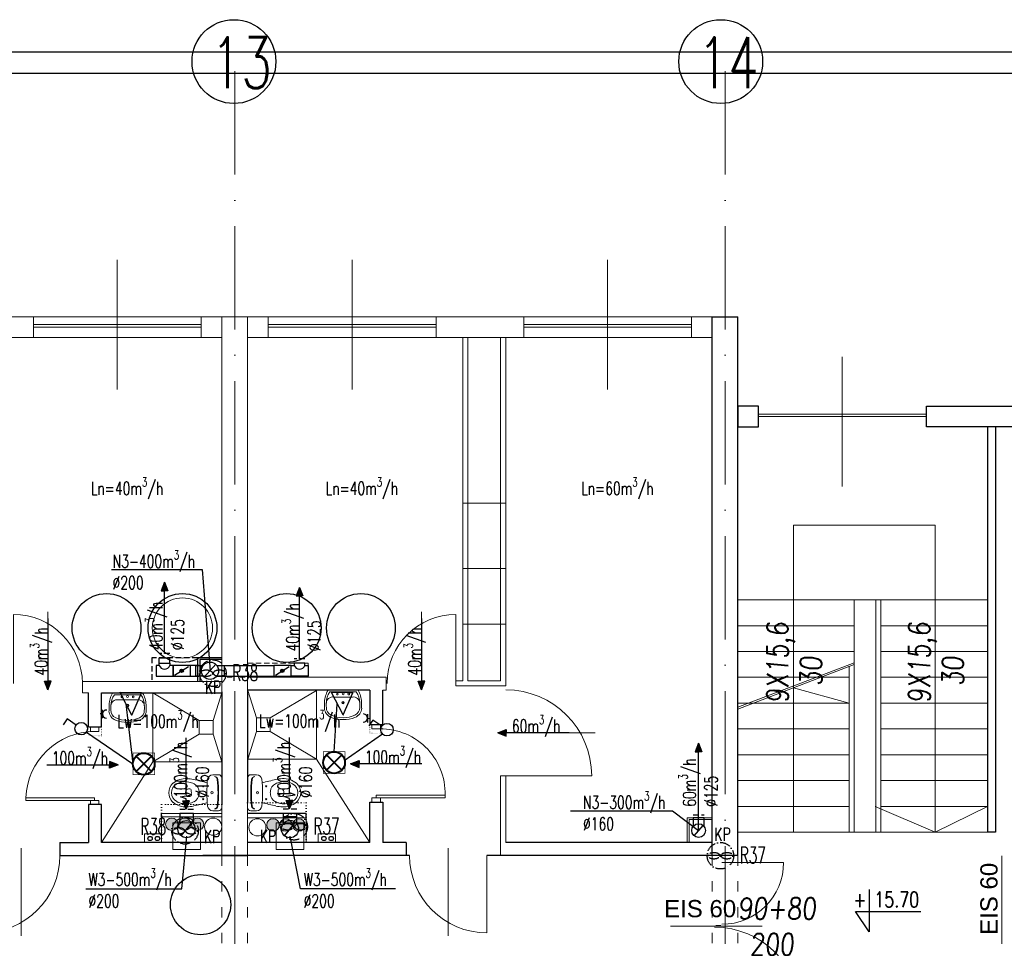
# Model space of a CAD drawing. Header units: millimetres. Extents: x -6513 to 30474, y -6915 to 65597.
# Tile 178 of 256: x 3843 to 4987, y 19778 to 20843. Entities that reach past the tile are written whole.
import ezdxf

# ---------------------------------------------------------------- set-up
doc = ezdxf.new("R2010")
doc.units = ezdxf.units.MM
for name, pattern in [('ACAD_ISO03W100', [30, 12, -18]), ('ACAD_ISO10W100', [18, 12, -3, 0, -3]), ('DASHED', [19.05, 12.7, -6.35]), ('DOT', [6.35, 0, -6.35])]:
    doc.linetypes.add(name, pattern=pattern)
doc.layers.get('0').update_dxf_attribs({"color": 8})
for name, color, linetype, lineweight in [('A-opis', 8, 'Continuous', 25), ('A_cienka', 8, 'Continuous', 5), ('A_linia przekroj', 8, 'Continuous', 25), ('A_opisy', 8, 'Continuous', 13), ('A_osie', 8, 'ACAD_ISO10W100', 5), ('A_przerywana', 8, 'ACAD_ISO03W100', 5), ('A_widok', 8, 'Continuous', 13), ('CH-KS-WEWN-ISTN-PION-NR', 8, 'Continuous', 20), ('CH-KS-WEWN-PION', 8, 'Continuous', 20), ('CH-KS-WEWN-PION-NR', 8, 'Continuous', 25), ('CH-W-WEWN-INOX-PION', 8, 'Continuous', 20), ('CH-W-WEWN-INOX-PION-NR', 8, 'Continuous', 25), ('CH-W-WEWN-PPOŻ-PION-NR', 8, 'Continuous', 25), ('cieńkie', 8, 'Continuous', 9), ('DB-WM-nawiew-opis', 8, 'Continuous', 25), ('DB-WM-nawiew-opis-odnośnik', 8, 'Continuous', 30), ('DB-WM-wywiew-opis', 8, 'Continuous', 25), ('DB-WM-wywiew-opis-odnośnik', 8, 'Continuous', 30), ('DB_WM_nawiew', 8, 'Continuous', 30), ('DB_WM_wywiew', 8, 'Continuous', 30), ('DB_WM_ścianka nowa', 8, 'Continuous', 25), ('E_gniazda wtykowe', 1, 'Continuous', 30), ('E_oświetlenie', 1, 'Continuous', 30), ('E_technologia', 1, 'ACAD_ISO10W100', 30), ('noew ściany archwig', 8, 'Continuous', 9), ('R-TABELKA', 8, 'Continuous', 25), ('snitarne archwig nowe', 8, 'Continuous', 9), ('Stolarka ARCHWIG', 8, 'Continuous', 5), ('widokowe ARCHWIG', 8, 'Continuous', 5), ('wyburzenia', 8, 'DOT', 20), ('Ściany ARCHWIG', 8, 'Continuous', 30)]:
    doc.layers.add(name, color=color, linetype=linetype, lineweight=lineweight)
for name, color, linetype in [('A_obudowy', 8, 'Continuous'), ('DB_WM_nawiew-opis', 8, 'Continuous'), ('Tekst', 8, 'Continuous')]:
    doc.layers.add(name, color=color, linetype=linetype)
doc.styles.add('ROMA', font='romans.shx', dxfattribs={"width": 0.75})
doc.styles.add('ROMANSS', font='romans.shx', dxfattribs={"width": 0.8, "oblique": 5})
doc.styles.add('SIMPLEXD', font='SIMPLEX.SHX', dxfattribs={"width": 0.6})
doc.styles.get("Standard").update_dxf_attribs({"font": 'txt.shx', "width": 0.9})
doc.styles.add('tabelka', font='ARIAL.TTF')

# ---------------------------------------------------------------- blocks, each defined once
blk = doc.blocks.new('drzwi schem')
at = {"color": 252, "ltscale": 10}
blk.add_line((0.5, -0.093), (0.5, 1.04), dxfattribs=at)
at = {"color": 252}
blk.add_line((0, 0), (0, 1), dxfattribs=at)
blk.add_arc((0, 0), 1, 0, 90, dxfattribs=at)
blk = doc.blocks.new('klop oli 2')
at = {"layer": 'snitarne archwig nowe', "color": 252}
for p, q in [((0, 17.2), (0, 0)), ((3.8, 20.9), (10.5, 20.9)), ((0, -17.2), (0, 0)), ((3.8, 0), (3.8, 1)), ((3.8, 0), (3.8, -1)), ((38.9, 4.5), (37, 4.5)), ((38.9, -4.5), (37, -4.5)), ((3.8, -20.9), (10.5, -20.9))]:
    blk.add_line(p, q, dxfattribs=at)
for centre, radius in [((11.5, 0), 1.27), ((11.5, 0), 1.27), ((21.6, 7.5), 0.706), ((21.6, -7.5), 0.706)]:
    blk.add_circle(centre, radius, dxfattribs=at)
for centre, radius, start, end in [((3.8, 17.2), 3.76, 90, 180), ((144.9, 0), 141.2, 173.7281, 180), ((144.9, 0), 140.5, 173.6694, 180), ((8.4, 15), 3.76, 90, 173.7281), ((9, 15.1), 3.76, 100.2428, 173.7859), ((10.5, 14.9), 6.02, 6.7931, 90), ((-114.7, 0), 132.1, 0, 6.7931), ((80, -215.2), 235.3, 101.5744, 105.544), ((43.1, -10.6), 23.5, 101.6195, 117.4027), ((44.8, -39.8), 56.5, 94.3794, 102.2907), ((42.4, -7.4), 20.3, 60.8839, 101.6195), ((41.4, -8), 24.5, 51.2869, 92.3028), ((144.9, 0), 141.2, 180, 186.2719), ((144.9, 0), 140.5, 180, 186.3306), ((-114.7, 0), 132.1, 353.2069, 0), ((43.3, 0), 16.9, 173.7581, 180), ((43.3, 0), 16.9, 180, 186.2419), ((37.3, 0.7), 10.9, 117.4027, 173.7581), ((63.6, 0), 28.2, 173.3508, 180), ((63.6, 0), 28.2, 180, 186.6492), ((37, 3.1), 1.41, 90, 173.3508), ((38.9, 1.7), 2.82, 36.8699, 90), ((36.6, 0), 5.65, 0, 36.8699), ((36.6, 0), 5.65, 323.1301, 0), ((46.6, 0), 11.8, 0, 60.8839), ((46.6, 0), 11.8, 299.1161, 0), ((46.6, 0), 15.1, 0, 47.5638), ((46.6, 0), 15.1, 312.4362, 0), ((37.3, -0.7), 10.9, 186.2419, 242.5973), ((43.1, 10.6), 23.5, 242.5973, 258.3805), ((37, -3.1), 1.41, 186.6492, 270), ((42.4, 7.4), 20.3, 258.3805, 299.1161), ((38.9, -1.7), 2.82, 270, 323.1301), ((41.4, 8), 24.5, 267.6972, 308.7131), ((3.8, -17.2), 3.76, 180, 270), ((8.4, -15), 3.76, 186.2719, 270), ((9, -15.1), 3.76, 186.2141, 259.7572), ((10.5, -14.9), 6.02, 270, 353.2069), ((80, 215.2), 235.3, 254.456, 258.4256), ((44.8, 39.8), 56.5, 257.7093, 265.6206)]:
    blk.add_arc(centre, radius, start, end, dxfattribs=at)
blk = doc.blocks.new('umywalka oli2')
at = {"layer": 'snitarne archwig nowe', "color": 252}
for p, q in [((0, 17.6), (0, 0)), ((2, 15.4), (2, 0)), ((20.9, 21.6), (13.7, 21.6)), ((0, 0), (0, -17.6)), ((2, 0), (2, -15.4)), ((7.9, 0), (7.9, 10.8)), ((7.9, -10.8), (7.9, 0)), ((13.7, -21.6), (20.9, -21.6))]:
    blk.add_line(p, q, dxfattribs=at)
for centre, radius in [((4.1, 0), 1.11), ((4.5, 6.6), 0.994), ((14.5, 0), 1.48), ((14.5, 0), 0.946), ((4.5, -6.6), 0.994)]:
    blk.add_circle(centre, radius, dxfattribs=at)
for centre, radius, start, end in [((15.6, -9.9), 31.5, 93.3155, 119.5931), ((14.2, -1.1), 20.5, 88.5847, 126.5008), ((15.3, 12), 7.48, 91.7023, 188.8292), ((17.3, -1.9), 21.5, 82.9063, 97.0937), ((20.4, 10.2), 9.2, 23.1986, 92.7468), ((20.2, 9.5), 12.2, 20.9395, 86.4287), ((-1.2, 0), 33.1, 360, 24.6987), ((-3.2, 0), 37.4, 360, 21.6896), ((-1.2, 0), 33.1, 335.3013, 0), ((-3.2, 0), 37.4, 338.3104, 0), ((15.3, -12), 7.48, 171.1708, 268.2977), ((15.6, 9.9), 31.5, 240.4069, 266.6845), ((14.2, 1.1), 20.5, 233.4992, 271.4153), ((17.3, 1.9), 21.5, 262.9063, 277.0937), ((20.4, -10.2), 9.2, 267.2532, 336.8014), ((20.2, -9.5), 12.2, 273.5713, 339.0605)]:
    blk.add_arc(centre, radius, start, end, dxfattribs=at)
blk = doc.blocks.new('A$C2355049C')
at = {"layer": 'DB-WM-nawiew-opis-odnośnik'}
h = blk.add_hatch(color=256, dxfattribs=at)
h.paths.add_polyline_path([(0, -9.8), (3.9, -9.8), (0, 0)])
h.paths.add_polyline_path([(0, 0), (-3.9, -9.8), (0, -9.8)])
at = {"layer": 'DB-WM-nawiew-opis-odnośnik', "flags": 128}
for points in [[(0, 0), (-3.9, -9.8), (0, -9.8)], [(0, -82.9), (0, 0)], [(0, 0), (3.9, -9.8), (0, -9.8)]]:
    blk.add_lwpolyline(points, dxfattribs=at)
blk = doc.blocks.new('A$C620C4C60')
at = {"layer": 'DB-WM-wywiew-opis-odnośnik'}
h = blk.add_hatch(color=256, dxfattribs=at)
h.paths.add_polyline_path([(0, 0), (9.8, 3.9), (9.8, 0)])
h.paths.add_polyline_path([(9.8, 0), (9.8, -3.9), (0, 0)])
at = {"layer": 'DB-WM-wywiew-opis-odnośnik', "flags": 128}
for points in [[(0, 0), (9.8, 3.9), (9.8, 0)], [(0, 0), (12.1, 0)], [(0, 0), (9.8, -3.9), (9.8, 0)], [(12.1, 0), (14.4, -6.5), (16.6, 6.4), (18.9, 0)], [(18.9, 0), (82.9, 0)]]:
    blk.add_lwpolyline(points, dxfattribs=at)
blk = doc.blocks.new('raster')
at = {"layer": 'E_oświetlenie', "lineweight": 40}
for p, q in [((-21.2, 21.2), (21.2, -21.2)), ((21.2, 21.2), (-21.2, -21.2))]:
    blk.add_line(p, q, dxfattribs=at)
at = {"layer": 'E_oświetlenie', "const_width": 2}
blk.add_lwpolyline([(-30, -30), (30, -30), (30, 30), (-30, 30)], close=True, dxfattribs=at)
at = {"layer": 'E_oświetlenie', "lineweight": 40}
blk.add_circle((0, 0), 30, dxfattribs=at)
blk = doc.blocks.new('gw1')
at = {"layer": 'E_gniazda wtykowe'}
for p, q in [((99083.8, 55833.1), (99083.8, 55845.4)), ((99083.8, 55839.3), (99080.1, 55839.3))]:
    blk.add_line(p, q, dxfattribs=at)
blk.add_arc((99089.8, 55839), 6.04, 87.7958, 267.7958, dxfattribs=at)

msp = doc.modelspace()

# ---------------------------------------------------------------- hatches: boundary and pattern name
at = {"layer": 'CH-W-WEWN-INOX-PION'}
h = msp.add_hatch(color=256, dxfattribs=at)
h.paths.add_polyline_path([(4019.245, 19914.926, -0.41806339), (4026.516, 19907.75, -0.41806339), (4019.245, 19900.575)])
h.paths.add_polyline_path([(4019.245, 19900.575, -0.41037418), (4012.163, 19907.75, -0.41037418), (4019.245, 19914.926)])
h = msp.add_hatch(color=256, dxfattribs=at)
h.paths.add_polyline_path([(4034.245, 19914.926, -0.41806339), (4041.516, 19907.75, -0.41806339), (4034.245, 19900.575)])
h.paths.add_polyline_path([(4034.245, 19900.575, -0.41037418), (4027.163, 19907.75, -0.41037418), (4034.245, 19914.926)])
h = msp.add_hatch(color=256, dxfattribs=at)
h.paths.add_polyline_path([(4049.245, 19914.926, -0.41806339), (4056.516, 19907.75, -0.41806339), (4049.245, 19900.575)])
h.paths.add_polyline_path([(4049.245, 19900.575, -0.41037418), (4042.163, 19907.75, -0.41037418), (4049.245, 19914.926)])
h = msp.add_hatch(color=256, dxfattribs=at)
h.paths.add_polyline_path([(4137.176, 19914.135, 0.41806339), (4129.905, 19906.959, 0.41806339), (4137.176, 19899.784)])
h.paths.add_polyline_path([(4137.176, 19899.784, 0.41037418), (4144.258, 19906.959, 0.41037418), (4137.176, 19914.135)])
h = msp.add_hatch(color=256, dxfattribs=at)
h.paths.add_polyline_path([(4152.176, 19914.135, 0.41806339), (4144.905, 19906.959, 0.41806339), (4152.176, 19899.784)])
h.paths.add_polyline_path([(4152.176, 19899.784, 0.41037418), (4159.258, 19906.959, 0.41037418), (4152.176, 19914.135)])
h = msp.add_hatch(color=256, dxfattribs=at)
h.paths.add_polyline_path([(4167.176, 19914.135, 0.41806339), (4159.905, 19906.959, 0.41806339), (4167.176, 19899.784)])
h.paths.add_polyline_path([(4167.176, 19899.784, 0.41037418), (4174.258, 19906.959, 0.41037418), (4167.176, 19914.135)])
at = {"layer": 'DB_WM_nawiew'}
h = msp.add_hatch(color=256, dxfattribs=at)
edge = h.paths.add_edge_path()
edge.add_arc((4030.857, 20086.214), 2, 0, 360)
h = msp.add_hatch(color=256, dxfattribs=at)
edge = h.paths.add_edge_path()
edge.add_arc((4147.9, 20086.108), 2, 0, 360)

# ---------------------------------------------------------------- linework, layer by layer
at = {"layer": 'A-opis', "color": 9, "ltscale": 0.1}
for p, q in [((4829.93, 19831.999), (4829.93, 19782.77)), ((4829.93, 19782.77), (4814.098, 19806.35)), ((4814.098, 19806.35), (4889.997, 19806.35))]:
    msp.add_line(p, q, dxfattribs=at)
at = {"layer": 'A_cienka', "ltscale": 10}
for p, q in [((3956.054, 20413.178), (3956.054, 20563.975)), ((4229.054, 20413.178), (4229.054, 20563.975)), ((4526.054, 20413.178), (4526.054, 20563.975)), ((4798.581, 20300.225), (4798.581, 20451.022)), ((4657.748, 19790.318), (4651.842, 19790.318))]:
    msp.add_line(p, q, dxfattribs=at)
at = {"layer": 'A_cienka'}
for p, q in [((-2776.446, 20497.577), (4647.554, 20497.577)), ((3858.554, 20488.577), (4053.554, 20488.577)), ((4326.554, 20488.577), (4131.554, 20488.577)), ((4428.554, 20488.577), (4623.554, 20488.577)), ((3858.554, 20485.577), (4053.554, 20485.577)), ((4326.554, 20485.577), (4131.554, 20485.577)), ((4428.554, 20485.577), (4623.554, 20485.577)), ((3537.554, 20473.577), (4077.554, 20473.577)), ((4107.554, 20473.577), (4647.554, 20473.577)), ((4896.554, 20384.624), (4701.554, 20384.624)), ((4896.554, 20381.624), (4701.554, 20381.624)), ((4407.554, 20281.172), (4357.554, 20281.172)), ((4407.554, 20205.091), (4357.554, 20205.091)), ((4407.554, 20140.281), (4357.554, 20140.281))]:
    msp.add_line(p, q, dxfattribs=at)
at = {"layer": 'A_linia przekroj'}
for p, q in [((4647.554, 19871.577), (4647.554, 20497.577)), ((4647.554, 20497.577), (4677.554, 20497.577)), ((4677.554, 19871.577), (4677.554, 20497.577)), ((4967.554, 20369.624), (4967.554, 19898.577)), ((4976.975, 20369.624), (4976.975, 19898.577)), ((4976.975, 19898.577), (4967.554, 19898.577)), ((3889.339, 19886.577), (3922.554, 19886.577)), ((3889.339, 19886.577), (3889.339, 19871.577)), ((4291.768, 19886.577), (4264.554, 19886.577)), ((4291.768, 19886.577), (4291.768, 19871.577)), ((4647.554, 19886.577), (4407.554, 19886.577)), ((3889.339, 19871.577), (4107.554, 19871.577)), ((4295.768, 19871.577), (4055.554, 19871.577)), ((4677.554, 19871.577), (4385.768, 19871.577))]:
    msp.add_line(p, q, dxfattribs=at)
for points in [[(4677.554, 20369.624), (4701.554, 20369.624), (4701.554, 20393.624), (4677.554, 20393.624)], [(4896.554, 20393.624), (4998.554, 20393.624), (4998.554, 20369.624), (4896.554, 20369.624)]]:
    msp.add_lwpolyline(points, close=True, dxfattribs=at)
at = {"layer": 'A_obudowy', "linetype": 'DASHED', "ltscale": 0.5}
msp.add_line((4049.357, 20101.214), (3996.157, 20101.214), dxfattribs=at)
at = {"layer": 'A_obudowy', "linetype": 'ByBlock'}
for p, q in [((4077.554, 20101.214), (4049.357, 20101.214)), ((4049.357, 20101.214), (4049.357, 20073.577)), ((4077.554, 20099.214), (4051.857, 20099.214)), ((4051.857, 20099.214), (4051.857, 20073.577))]:
    msp.add_line(p, q, dxfattribs=at)
at = {"layer": 'A_obudowy', "linetype": 'DASHED', "ltscale": 0.5}
msp.add_lwpolyline([(3996.157, 20101.214), (3996.157, 20073.577)], dxfattribs=at)
at = {"layer": 'A_osie', "ltscale": 10}
for p, q in [((4092.744, 19042.134), (4092.744, 20794.193)), ((4662.744, 19042.134), (4662.744, 20794.193)), ((4662.744, 19042.134), (4662.744, 20794.193)), ((4662.744, 19042.134), (4662.744, 20794.193))]:
    msp.add_line(p, q, dxfattribs=at)
at = {"layer": 'A_osie', "color": 252, "ltscale": 10}
msp.add_line((4092.744, 19042.134), (4092.744, 20586.156), dxfattribs=at)
at = {"layer": 'A_przerywana', "linetype": 'DASHED', "ltscale": 0.5}
for p, q in [((4107.554, 20095.214), (4177.768, 20095.214)), ((4177.768, 20095.214), (4177.768, 20078.577))]:
    msp.add_line(p, q, dxfattribs=at)
at = {"layer": 'A_przerywana', "ltscale": 0.5}
msp.add_line((4239.707, 20078.577), (4077.554, 20078.577), dxfattribs=at)
at = {"layer": 'A_przerywana', "linetype": 'ByBlock'}
for p, q in [((4647.554, 19915.42), (4618.368, 19915.42)), ((4618.368, 19915.42), (4618.368, 19886.577)), ((4647.554, 19913.42), (4620.868, 19913.42)), ((4620.868, 19913.42), (4620.868, 19886.577))]:
    msp.add_line(p, q, dxfattribs=at)
at = {"layer": 'A_przerywana'}
for p, q in [((4077.554, 19871.577), (4077.554, 19683.577)), ((4107.554, 19871.577), (4107.554, 19683.577)), ((4647.554, 19871.577), (4647.554, 19683.577)), ((4647.554, 19871.577), (4647.554, 19683.577)), ((4677.554, 19871.577), (4677.554, 19683.577)), ((4677.554, 19871.577), (4677.554, 19683.577))]:
    msp.add_line(p, q, dxfattribs=at)
at = {"layer": 'A_widok', "ltscale": 5}
for p, q in [((4077.554, 20497.577), (4077.554, 19871.577)), ((4077.554, 20497.577), (4107.554, 20497.577)), ((4107.554, 20497.577), (4107.554, 19871.577)), ((4357.554, 20473.577), (4357.554, 20074.577)), ((4363.554, 20473.577), (4363.554, 20074.577)), ((4401.554, 20473.577), (4401.554, 20074.577)), ((4407.554, 20473.577), (4407.554, 20068.577)), ((4833.975, 20168.577), (4677.554, 20168.577)), ((4812.719, 20168.577), (4812.719, 19898.577)), ((4833.975, 20168.577), (4967.554, 20168.577)), ((4837.81, 20168.577), (4837.81, 19898.577)), ((4843.81, 20168.577), (4843.81, 19898.577)), ((4732.277, 20138.577), (4677.554, 20138.577)), ((4812.719, 20138.577), (4732.277, 20138.577)), ((4843.81, 20138.577), (4918.252, 20138.577)), ((4918.252, 20138.577), (4967.554, 20138.577)), ((4812.719, 20108.577), (4677.554, 20108.577)), ((4843.81, 20108.577), (4967.554, 20108.577)), ((4677.554, 20043.887), (4812.719, 20095.434)), ((4677.554, 20041.746), (4812.719, 20093.294)), ((4806.719, 20091.006), (4806.719, 19898.577)), ((4268.647, 20078.577), (4107.554, 20078.577)), ((4268.647, 20063.577), (4268.647, 20078.577)), ((4806.719, 20078.577), (4677.554, 20078.577)), ((4843.81, 20078.577), (4967.554, 20078.577)), ((3915.46, 20073.577), (4077.554, 20073.577)), ((3915.46, 20060.577), (3915.46, 20073.577)), ((4357.554, 20074.577), (4349.647, 20074.577)), ((4349.647, 20068.577), (4349.647, 20074.577)), ((4407.554, 20068.577), (4349.647, 20068.577)), ((4401.554, 20074.577), (4363.554, 20074.577)), ((3915.46, 20060.577), (3922.554, 20060.577)), ((4268.647, 20063.577), (4264.554, 20063.577)), ((4806.719, 20048.577), (4677.554, 20048.577)), ((4843.81, 20048.577), (4967.554, 20048.577)), ((4806.719, 20018.577), (4677.554, 20018.577)), ((4843.81, 20018.577), (4967.554, 20018.577)), ((4806.719, 19988.577), (4677.554, 19988.577)), ((4843.81, 19988.577), (4967.554, 19988.577)), ((4401.554, 19871.577), (4401.554, 19963.993)), ((4401.554, 19963.993), (4407.554, 19963.993)), ((4407.554, 19886.577), (4407.554, 19963.993)), ((4806.719, 19958.577), (4677.554, 19958.577)), ((4843.81, 19958.577), (4967.554, 19958.577)), ((4806.719, 19928.577), (4677.554, 19928.577)), ((4843.81, 19928.577), (4967.554, 19928.577)), ((4906.975, 19898.577), (4967.554, 19928.577)), ((4806.719, 19898.577), (4677.554, 19898.577)), ((4806.719, 19898.577), (4843.81, 19898.577)), ((4833.975, 19898.577), (4812.719, 19898.577)), ((4833.975, 19898.577), (4837.81, 19898.577)), ((4843.81, 19898.577), (4967.554, 19898.577)), ((4984.339, 19871.243), (4984.339, 19677.949)), ((4658.633, 19863.543), (4730.633, 19863.543)), ((4599.108, 19789.307), (4705.809, 19789.307))]:
    msp.add_line(p, q, dxfattribs=at)
at = {"layer": 'A_widok'}
for p, q in [((4742.136, 20066.376), (4742.136, 20255.475)), ((4742.136, 20255.475), (4906.975, 20255.475)), ((4906.975, 20255.475), (4906.975, 20168.577)), ((4742.136, 20066.376), (4742.136, 19898.577)), ((4742.136, 20066.376), (4806.719, 20048.577))]:
    msp.add_line(p, q, dxfattribs=at)
at = {"layer": 'A_widok', "ltscale": 5}
for points in [[(3756.554, 20497.577), (3858.554, 20497.577), (3858.554, 20473.577), (3756.554, 20473.577)], [(4077.554, 20473.577), (4053.554, 20473.577), (4053.554, 20497.577), (4077.554, 20497.577)], [(4107.554, 20473.577), (4131.554, 20473.577), (4131.554, 20497.577), (4107.554, 20497.577)], [(4326.554, 20497.577), (4428.554, 20497.577), (4428.554, 20473.577), (4326.554, 20473.577)], [(4647.554, 20473.577), (4623.554, 20473.577), (4623.554, 20497.577), (4647.554, 20497.577)]]:
    msp.add_lwpolyline(points, close=True, dxfattribs=at)
msp.add_lwpolyline([(4906.975, 20168.577), (4906.975, 19898.577), (4836.975, 19928.577)], dxfattribs=at)
for centre, radius, start, end in [((4658.633, 19863.543), 72, 270, 0), ((4650.154, 19688.178), 100, 0, 90)]:
    msp.add_arc(centre, radius, start, end, dxfattribs=at)
at = {"layer": 'CH-KS-WEWN-ISTN-PION-NR', "extrusion": (-1.29885e-05, -7.54363e-06, 1)}
msp.add_circle((4031.782, 20135.916, -0.204), 35, dxfattribs=at)
at = {"layer": 'CH-KS-WEWN-PION', "extrusion": (-1.29885e-05, 7.54363e-06, 1)}
for centre in [(4067.483, 19904.99, 0.097), (4118.938, 19904.199, 0.097)]:
    msp.add_circle(centre, 9.967, dxfattribs=at)
at = {"layer": 'CH-KS-WEWN-PION-NR', "extrusion": (-1.29885e-05, -7.54363e-06, 1)}
for centre in [(4031.782, 20135.916, -0.204), (4152.974, 20135.916, -0.206)]:
    msp.add_circle(centre, 40, dxfattribs=at)
at = {"layer": 'CH-W-WEWN-INOX-PION'}
for centre in [(4019.34, 19907.75), (4034.34, 19907.75), (4049.34, 19907.75), (4137.082, 19906.959), (4152.082, 19906.959), (4167.082, 19906.959)]:
    msp.add_circle(centre, 7.176, dxfattribs=at)
at = {"layer": 'CH-W-WEWN-INOX-PION-NR', "ltscale": 10, "extrusion": (-1.29885e-05, -7.54363e-06, 1)}
for centre in [(3943.563, 20135.916, -0.203), (4239.262, 20135.916, -0.207)]:
    msp.add_circle(centre, 40, dxfattribs=at)
at = {"layer": 'CH-W-WEWN-PPOŻ-PION-NR', "ltscale": 10, "extrusion": (-1.29885e-05, -7.54363e-06, 1)}
msp.add_circle((4052.86, 19814.308, -0.202), 35, dxfattribs=at)
at = {"layer": 'cieńkie'}
for p, q in [((4020.777, 19909.577), (4052.777, 19909.577)), ((4020.777, 19878.577), (4020.777, 19909.577)), ((4023.277, 19909.577), (4050.277, 19909.577)), ((4052.777, 19909.577), (4052.777, 19878.577)), ((4140.777, 19909.577), (4172.777, 19909.577)), ((4140.777, 19878.577), (4140.777, 19909.577)), ((4143.277, 19909.577), (4170.277, 19909.577)), ((4172.777, 19909.577), (4172.777, 19878.577)), ((4052.777, 19878.577), (4052.777, 19892.577)), ((4172.777, 19878.577), (4172.777, 19892.577)), ((4020.777, 19878.577), (4034.777, 19878.577)), ((4052.777, 19878.577), (4020.777, 19878.577)), ((4029.777, 19878.577), (4043.777, 19878.577)), ((4140.777, 19878.577), (4154.777, 19878.577)), ((4172.777, 19878.577), (4140.777, 19878.577)), ((4149.777, 19878.577), (4163.777, 19878.577))]:
    msp.add_line(p, q, dxfattribs=at)
at = {"layer": 'DB-WM-nawiew-opis'}
for points in [[(3949.389, 20203.879), (4054.705, 20203.879), (4063.857, 20086.214)], [(4482.917, 19923.414), (4601.316, 19923.414), (4631.868, 19900.42)]]:
    msp.add_lwpolyline(points, dxfattribs=at)
at = {"layer": 'DB-WM-wywiew-opis'}
for points in [[(3919.333, 19832.764), (4030.935, 19832.764), (4037.088, 19894.077)], [(3919.333, 19832.764), (4030.935, 19832.764), (4037.088, 19894.077)], [(4279.453, 19832.764), (4169.207, 19832.764), (4157.088, 19894.077)], [(4279.453, 19832.764), (4169.207, 19832.764), (4157.088, 19894.077)]]:
    msp.add_lwpolyline(points, dxfattribs=at)
at = {"layer": 'DB_WM_nawiew', "linetype": 'DASHED', "ltscale": 0.5}
for points in [[(4017.257, 20106.143), (4004.757, 20106.143)], [(4174.168, 20100.214), (4161.668, 20100.214)], [(4625.597, 19918.951), (4638.097, 19918.951)]]:
    msp.add_lwpolyline(points, dxfattribs=at)
at = {"layer": 'DB_WM_nawiew'}
for points in [[(4004.757, 20095.214), (4004.757, 20101.214)], [(4004.757, 20101.214), (4017.257, 20101.214)], [(4017.257, 20095.214), (4017.257, 20101.214)], [(4001.157, 20079.964), (4020.857, 20079.964), (4020.857, 20092.464), (4017.257, 20092.464)], [(4004.757, 20092.464), (4001.157, 20092.464), (4001.157, 20079.964)], [(4004.757, 20092.464), (4004.757, 20095.214), (4017.257, 20095.214), (4017.257, 20092.464)], [(4040.857, 20092.464), (4020.857, 20092.464), (4020.857, 20079.964), (4040.857, 20079.964)], [(4022.628, 20081.071), (4038.749, 20091.146)], [(4050.857, 20092.464), (4040.857, 20092.464), (4040.857, 20079.964), (4050.857, 20079.964)], [(4056.05, 20079.964), (4047.357, 20079.964), (4047.357, 20092.464), (4056.05, 20092.464)], [(4057.219, 20078.734), (4070.495, 20093.693)], [(4071.663, 20092.464), (4080.357, 20092.464), (4080.357, 20079.964), (4071.663, 20079.964)], [(4076.857, 20092.464), (4138.068, 20092.464)], [(4158.068, 20092.464), (4138.068, 20092.464), (4138.068, 20079.964), (4158.068, 20079.964)], [(4139.839, 20081.071), (4155.96, 20091.146)], [(4177.768, 20079.964), (4158.068, 20079.964), (4158.068, 20092.464), (4161.668, 20092.464)], [(4174.168, 20092.464), (4174.168, 20095.214), (4161.668, 20095.214), (4161.668, 20092.464)], [(4174.168, 20092.464), (4177.768, 20092.464), (4177.768, 20079.964)], [(4076.857, 20079.964), (4138.068, 20079.964)], [(4638.118, 19905.414), (4638.118, 19915.42), (4625.618, 19915.42), (4625.618, 19905.414)], [(4626.558, 19894.437), (4637.179, 19906.404)]]:
    msp.add_lwpolyline(points, dxfattribs=at)
for centre in [(4030.857, 20086.214), (4147.9, 20086.108)]:
    msp.add_circle(centre, 2, dxfattribs=at)
at = {"layer": 'DB_WM_nawiew', "color": 1}
for centre, radius in [((4063.857, 20086.214), 10), ((4631.868, 19900.42), 8)]:
    msp.add_circle(centre, radius, dxfattribs=at)
at = {"layer": 'DB_WM_nawiew'}
for centre in [(4011.007, 20094.694), (4167.918, 20094.694)]:
    msp.add_arc(centre, 6.636, 199.636833, 340.363167, dxfattribs=at)
at = {"layer": 'DB_WM_wywiew', "linetype": 'DASHED', "ltscale": 0.5}
for points in [[(4028.667, 19925.37), (4044.667, 19925.37)], [(4148.792, 19925.556), (4164.792, 19925.556)]]:
    msp.add_lwpolyline(points, dxfattribs=at)
at = {"layer": 'DB_WM_wywiew'}
for points in [[(4044.667, 19907.938), (4044.667, 19920.123), (4028.667, 19920.123), (4028.667, 19908.353)], [(4044.667, 19908.023), (4044.667, 19916.123), (4028.667, 19916.123), (4028.667, 19908.023)], [(4164.792, 19908.209), (4164.792, 19920.309), (4148.792, 19920.309), (4148.792, 19908.144)], [(4164.792, 19908.209), (4164.792, 19916.309), (4148.792, 19916.309), (4148.792, 19908.209)], [(4030.321, 19894.298), (4043.013, 19909.749)], [(4031.591, 19895.844), (4041.743, 19908.203)], [(4150.445, 19894.482), (4163.14, 19909.936)], [(4151.591, 19895.877), (4161.743, 19908.236)]]:
    msp.add_lwpolyline(points, dxfattribs=at)
at = {"layer": 'DB_WM_wywiew', "color": 1}
for centre in [(4036.511, 19902.151), (4156.823, 19902.184)]:
    msp.add_circle(centre, 10, dxfattribs=at)
at = {"layer": 'DB_WM_ścianka nowa'}
for points in [[(4007.554, 19916.421), (4007.555, 19920.135)], [(4077.554, 19920.113), (4007.555, 19920.135)], [(4175.555, 19920.312), (4107.554, 19920.328)], [(4175.554, 19915.421), (4175.555, 19920.312)], [(4631.868, 19900.42), (4631.847, 19922.46)]]:
    msp.add_lwpolyline(points, dxfattribs=at)
at = {"layer": 'E_oświetlenie'}
for p, q in [((3972.883, 20034.783), (3959.343, 20060.836)), ((3984.126, 20060.481), (3959.343, 20060.836)), ((3972.883, 20034.783), (3984.126, 20060.481)), ((4218.608, 20034.898), (4205.067, 20060.951)), ((4229.851, 20060.595), (4205.067, 20060.951)), ((4218.608, 20034.898), (4229.851, 20060.595)), ((3966.113, 20047.81), (3974.204, 19977.922)), ((4208.051, 19992.067), (4211.837, 20047.924)), ((3897.895, 20030.149), (3893.194, 20023.372)), ((3908.187, 20023.008), (3897.895, 20030.149)), ((4253.264, 20028.975), (4248.563, 20022.198)), ((4263.557, 20021.834), (4253.264, 20028.975)), ((3920.294, 20015.029), (3974.204, 19977.922)), ((4264.431, 20012.529), (4219.7, 19981.368))]:
    msp.add_line(p, q, dxfattribs=at)
at = {"layer": 'E_oświetlenie', "const_width": 1.05}
for points in [[(3959.343, 20060.836), (3972.883, 20034.783), (3984.126, 20060.481)], [(4205.067, 20060.951), (4218.608, 20034.898), (4229.851, 20060.595)]]:
    msp.add_lwpolyline(points, close=True, dxfattribs=at)
at = {"layer": 'E_oświetlenie'}
for centre in [(3914.146, 20018.875), (4269.515, 20017.701)]:
    msp.add_circle(centre, 7.252, dxfattribs=at)
at = {"layer": 'E_technologia'}
for p, q in [((4065.908, 20084.781), (4068.313, 20082.002)), ((4068.313, 20084.781), (4065.908, 20082.002)), ((4160.452, 19906.278), (4162.856, 19903.499)), ((4162.856, 19906.278), (4160.452, 19903.499)), ((4033.585, 19901.583), (4035.99, 19898.804)), ((4035.99, 19901.583), (4033.585, 19898.804)), ((4656.013, 19872.634), (4658.417, 19869.855)), ((4658.417, 19872.634), (4656.013, 19869.855))]:
    msp.add_line(p, q, dxfattribs=at)
for centre in [(4067.11, 20083.392), (4034.788, 19900.194), (4161.654, 19904.888), (4657.215, 19871.244)]:
    msp.add_circle(centre, 15.427, dxfattribs=at)
for centre, start_param, end_param in [((4059.483, 20083.392), 3.54986568, 9.01650493), ((4074.737, 20083.392), 0.40827303, 5.87491228), ((4154.027, 19904.888), 3.54986568, 9.01650493), ((4169.281, 19904.888), 0.40827303, 5.87491228), ((4027.161, 19900.194), 3.54986568, 9.01650493), ((4042.415, 19900.194), 0.40827303, 5.87491228), ((4649.588, 19871.244), 3.54986568, 9.01650493), ((4664.842, 19871.244), 0.40827303, 5.87491228)]:
    msp.add_ellipse(centre, major_axis=(-7, 0), ratio=0.5, start_param=start_param, end_param=end_param, dxfattribs=at)
at = {"layer": 'noew ściany archwig'}
for p, q in [((4007.554, 19916.421), (4077.554, 19916.421)), ((4007.554, 19886.577), (4007.554, 19916.421)), ((4175.554, 19915.421), (4107.554, 19915.421)), ((4175.554, 19886.577), (4175.554, 19915.421))]:
    msp.add_line(p, q, dxfattribs=at)
at = {"layer": 'R-TABELKA'}
for p, q in [((-3136.084, 20805.732), (8327.828, 20805.732)), ((-3011.084, 20780.732), (8302.828, 20780.732))]:
    msp.add_line(p, q, dxfattribs=at)
at = {"layer": 'snitarne archwig nowe'}
for p, q in [((3997.397, 19980.421), (3937.554, 19886.577)), ((4187.71, 19983.421), (4249.554, 19886.577))]:
    msp.add_line(p, q, dxfattribs=at)
for points in [[(3997.397, 20060.577), (3997.397, 19980.421), (4077.554, 19980.421)], [(4051.397, 20028.421), (3997.397, 20060.421)], [(4067.397, 20028.421), (4077.397, 20060.421)], [(4107.554, 19983.421), (4187.71, 19983.421), (4187.71, 20063.577)], [(4117.71, 20031.421), (4107.71, 20063.421)], [(4133.71, 20031.421), (4187.71, 20063.421)], [(4051.397, 20012.421), (3997.397, 19980.421)], [(4067.397, 20012.421), (4077.397, 19980.421)], [(4117.71, 20015.421), (4107.71, 19983.421)], [(4133.71, 20015.421), (4187.71, 19983.421)]]:
    msp.add_lwpolyline(points, dxfattribs=at)
for points in [[(4117.71, 20015.421), (4133.71, 20015.421), (4133.71, 20031.421), (4117.71, 20031.421)], [(4067.397, 20028.421), (4051.397, 20028.421), (4051.397, 20012.421), (4067.397, 20012.421)]]:
    msp.add_lwpolyline(points, close=True, dxfattribs=at)
at = {"layer": 'Stolarka ARCHWIG'}
for p, q in [((3849.743, 19935.577), (3849.743, 19938.577)), ((3849.743, 19938.577), (3929.743, 19938.577)), ((3849.743, 19938.577), (3849.743, 19935.577)), ((3929.743, 19938.577), (3929.743, 19935.577)), ((4337.054, 19941.577), (4257.054, 19941.577)), ((4257.054, 19941.577), (4257.054, 19938.577)), ((4257.054, 19938.577), (4337.054, 19938.577)), ((4337.054, 19938.577), (4337.054, 19941.577)), ((3929.743, 19935.577), (3849.743, 19935.577))]:
    msp.add_line(p, q, dxfattribs=at)
for points in [[(3929.743, 20015.577), (3924.743, 20015.577), (3924.743, 20020.577), (3934.743, 20020.577), (3934.743, 20015.577), (3927.243, 20015.577)], [(4257.054, 20018.577), (4262.054, 20018.577), (4262.054, 20023.577), (4252.054, 20023.577), (4252.054, 20018.577), (4259.554, 20018.577)], [(4257.054, 20018.577), (4262.054, 20018.577), (4262.054, 20023.577), (4252.054, 20023.577), (4252.054, 20018.577), (4259.554, 20018.577)], [(4257.054, 19933.577), (4262.054, 19933.577), (4262.054, 19938.577), (4252.054, 19938.577), (4252.054, 19933.577), (4259.554, 19933.577)], [(3929.743, 19930.577), (3924.743, 19930.577), (3924.743, 19935.577), (3934.743, 19935.577), (3934.743, 19930.577), (3927.243, 19930.577)]]:
    msp.add_lwpolyline(points, dxfattribs=at)
for centre, radius, start, end in [((4262.131, 19943.794), 74.955, 358.305166, 93.884215), ((3929.642, 19935.623), 79.953, 89.92751, 177.883109)]:
    msp.add_arc(centre, radius, start, end, dxfattribs=at)
at = {"layer": 'Tekst'}
for centre in [(4091.669, 20794.193), (4657.519, 20794.193)]:
    msp.add_circle(centre, 48.725, dxfattribs=at)
at = {"layer": 'widokowe ARCHWIG'}
for p, q in [((4007.554, 19896.577), (3987.554, 19896.577)), ((3987.554, 19896.577), (3987.554, 19886.577)), ((4209.527, 19896.577), (4189.527, 19896.577)), ((4189.527, 19896.577), (4189.527, 19886.577)), ((4209.527, 19896.577), (4209.527, 19886.577))]:
    msp.add_line(p, q, dxfattribs=at)
at = {"layer": 'wyburzenia', "ltscale": 0.5}
for p, q in [((4077.554, 19930.577), (4007.554, 19930.577)), ((4007.554, 19930.577), (4007.554, 19886.577)), ((4107.554, 19932.577), (4175.554, 19932.577)), ((4175.554, 19932.577), (4175.554, 19886.577))]:
    msp.add_line(p, q, dxfattribs=at)
at = {"layer": 'wyburzenia', "ltscale": 0.2}
for points in [[(3922.554, 20020.577), (3937.554, 20020.577), (3937.554, 20010.577), (3922.554, 20010.577)], [(4249.554, 20023.577), (4264.554, 20023.577), (4264.554, 20013.577), (4249.554, 20013.577)]]:
    msp.add_lwpolyline(points, close=True, dxfattribs=at)
at = {"layer": 'Ściany ARCHWIG'}
for p, q in [((3922.554, 20020.577), (3922.554, 20060.577)), ((3937.554, 20060.577), (4077.554, 20060.577)), ((3937.554, 20020.577), (3937.554, 20060.577)), ((4077.554, 20061.577), (4077.554, 19930.577)), ((4249.554, 20063.577), (4107.554, 20063.577)), ((4107.554, 20059.577), (4107.554, 19932.577)), ((4249.554, 20063.577), (4249.554, 20023.577)), ((4264.554, 20023.577), (4264.554, 20063.577)), ((3937.554, 20020.577), (3922.554, 20020.577)), ((4249.554, 20023.577), (4264.554, 20023.577)), ((4249.554, 20023.577), (4264.554, 20023.577)), ((3937.554, 19930.577), (3922.554, 19930.577)), ((3922.554, 19930.577), (3922.554, 19886.577)), ((3937.554, 19886.577), (3937.554, 19930.577)), ((4249.554, 19933.577), (4264.554, 19933.577)), ((4249.554, 19886.577), (4249.554, 19933.577)), ((4264.554, 19933.577), (4264.554, 19886.577)), ((4077.554, 19886.577), (3937.554, 19886.577)), ((4249.554, 19886.577), (4107.554, 19886.577))]:
    msp.add_line(p, q, dxfattribs=at)
for centre in [(3994.206, 19891.24), (4002.723, 19891.24), (4196.18, 19891.24), (4204.697, 19891.24)]:
    msp.add_circle(centre, 2.5, dxfattribs=at)

# ---------------------------------------------------------------- block references
at = {"layer": 'A_cienka', "yscale": 80, "zscale": 80}
for p, xscale in [((3835.46, 20071.577), 80), ((4349.647, 20071.577), -80)]:
    msp.add_blockref('drzwi schem', p, dxfattribs=dict(at, xscale=xscale))
at = {"layer": 'A_cienka', "xscale": -100, "yscale": 100, "zscale": 100, "rotation": 270}
msp.add_blockref('drzwi schem', (4407.554, 19963.993), dxfattribs=at)
at = {"layer": 'A_widok', "ltscale": 5, "yscale": 90, "zscale": 90}
for p, xscale, rotation in [((3799.339, 19871.577), -90, 180), ((4385.768, 19871.577), 90, 179.9999999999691)]:
    msp.add_blockref('drzwi schem', p, dxfattribs=dict(at, xscale=xscale, rotation=rotation))
at = {"layer": 'DB_WM_nawiew', "xscale": -1}
msp.add_blockref('A$C2355049C', (4011.007, 20189.078), dxfattribs=at)
at = {"layer": 'DB_WM_nawiew'}
for p in [(4167.918, 20183.149), (4631.847, 20001.887)]:
    msp.add_blockref('A$C2355049C', p, dxfattribs=at)
for p, rotation in [((3875.46, 20064.154), 180), ((4309.647, 20064.154), 180), ((4398.275, 20013.993), 90), ((4227.333, 19977.858), 90)]:
    msp.add_blockref('A$C2355049C', p, dxfattribs=dict(at, rotation=rotation))
at = {"layer": 'DB_WM_nawiew', "xscale": -1, "rotation": 270}
msp.add_blockref('A$C2355049C', (3956.882, 19976.858), dxfattribs=at)
at = {"layer": 'DB_WM_wywiew', "xscale": -1, "rotation": 270}
for p in [(4036.195, 19925.37), (4156.32, 19925.556)]:
    msp.add_blockref('A$C620C4C60', p, dxfattribs=at)
at = {"layer": 'E_oświetlenie', "zscale": 0.7874999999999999}
for p, xscale, yscale, rotation in [((-75021.127, -22241.792), 0.7875000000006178, 0.7874999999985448, 358.7624398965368), ((83206.909, 62308.865), 0.7875000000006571, 0.7875000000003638, 178.7624398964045)]:
    msp.add_blockref('gw1', p, dxfattribs=dict(at, xscale=xscale, yscale=yscale, rotation=rotation))
at = {"layer": 'E_oświetlenie', "lineweight": 40, "xscale": 0.4199999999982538, "yscale": 0.4200000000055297, "zscale": 0.4199999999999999, "rotation": 180}
for p in [(3986.804, 19977.922), (4208.051, 19979.467)]:
    msp.add_blockref('raster', p, dxfattribs=at)
at = {"layer": 'noew ściany archwig', "rotation": 270}
for p in [(3968.024, 20060.376), (4218.494, 20063.577)]:
    msp.add_blockref('umywalka oli2', p, dxfattribs=at)
at = {"layer": 'snitarne archwig nowe', "xscale": -1}
msp.add_blockref('klop oli 2', (4077.554, 19944.421), dxfattribs=at)
at = {"layer": 'snitarne archwig nowe'}
msp.add_blockref('klop oli 2', (4107.554, 19944.421), dxfattribs=at)

# ---------------------------------------------------------------- texts
at = {"layer": 'A-opis', "ltscale": 0.1, "insert": (4811.795, 19829.281), "char_height": 18, "width": 174.55464, "attachment_point": 1, "style": 'ROMA'}
msp.add_mtext('+ 15.70', dxfattribs=at)
at = {"layer": 'A_cienka', "insert": (4677.638, 19822.48), "char_height": 25, "width": 141.48479, "attachment_point": 1, "style": 'ROMANSS'}
msp.add_mtext('90+80\\P 200', dxfattribs=at)
at = {"layer": 'A_opisy', "insert": (4959.297, 19779.157), "char_height": 20, "width": 120.9841, "attachment_point": 1, "rotation": 90, "style": 'tabelka'}
msp.add_mtext('EIS 60', dxfattribs=at)
at = {"layer": 'A_opisy', "insert": (4591.646, 19819.758), "char_height": 20, "width": 238.41657, "attachment_point": 1, "style": 'tabelka'}
msp.add_mtext('EIS 60', dxfattribs=at)
at = {"layer": 'A_widok', "ltscale": 5, "char_height": 25, "attachment_point": 1, "rotation": 90, "style": 'ROMANSS'}
for s, insert, width in [('9X15,6', (4711.081, 20048.577), 114.94338), ('9X15,6', (4875.92, 20048.577), 114.94338), ('30', (4749.985, 20068.413), 75.38019), ('30', (4914.823, 20068.413), 75.38019)]:
    msp.add_mtext(s, dxfattribs=dict(at, insert=insert, width=width))
at = {"layer": 'DB-WM-nawiew-opis', "char_height": 15, "width": 37.14159, "attachment_point": 1}
for s, insert in [('\\A1;{\\Fsimplex|c238;\\W0.7;N3-400m\\H0.7x;\\S3^ ;\\H1.4286x;/h\\P%%C200}', (3950.63, 20226.105)), ('\\A1;{\\Fsimplex|c238;\\W0.7;60m\\H0.7x;\\S3^ ;\\H1.4286x;/h}', (4414.77, 20034.524)), ('\\A1;{\\Fsimplex|c238;\\W0.7;100m\\H0.7x;\\S3^ ;\\H1.4286x;/h}', (3879.872, 19997.39)), ('\\A1;{\\Fsimplex|c238;\\W0.7;100m\\H0.7x;\\S3^ ;\\H1.4286x;/h}', (4243.829, 19998.39)), ('\\A1;{\\Fsimplex|c238;\\W0.7;N3-300m\\H0.7x;\\S3^ ;\\H1.4286x;/h\\P%%C160}', (4497.416, 19945.88))]:
    msp.add_mtext(s, dxfattribs=dict(at, insert=insert))
at = {"layer": 'DB-WM-nawiew-opis', "char_height": 15, "width": 37.14159, "attachment_point": 1, "rotation": 90}
for s, insert in [('\\A1;{\\Fsimplex|c238;\\W0.7;40m\\H0.7x;\\S3^ ;\\H1.4286x;/h\\P%%C125}', (3988.426, 20110.247)), ('\\A1;{\\Fsimplex|c238;\\W0.7;40m\\H0.7x;\\S3^ ;\\H1.4286x;/h\\P%%C125}', (4147.299, 20108.756)), ('\\A1;{\\Fsimplex|c238;\\W0.7;40m\\H0.7x;\\S3^ ;\\H1.4286x;/h}', (3854.929, 20080.649)), ('\\A1;{\\Fsimplex|c238;\\W0.7;40m\\H0.7x;\\S3^ ;\\H1.4286x;/h}', (4289.115, 20080.649)), ('\\A1;{\\Fsimplex|c238;\\W0.7;60m\\H0.7x;\\S3^ ;\\H1.4286x;/h\\P%%C125}', (4608.595, 19928.149))]:
    msp.add_mtext(s, dxfattribs=dict(at, insert=insert))
at = {"layer": 'DB-WM-wywiew-opis', "color": 1, "char_height": 15, "width": 37.14159, "attachment_point": 1}
for insert in [(4057.888, 20074.577), (4056.755, 19900.905), (4121.771, 19901.302), (4650.113, 19903.732)]:
    msp.add_mtext('\\A1;{\\Fsimplex|c238;\\W0.7;KP}', dxfattribs=dict(at, insert=insert))
at = {"layer": 'DB-WM-wywiew-opis', "char_height": 15, "width": 37.14159, "attachment_point": 1}
for s, insert in [('\\A1;{\\Fsimplex|c238;\\W0.7;Lw=100m\\H0.7x;\\S3^ ;\\H1.4286x;/h}', (3956.074, 20040.133)), ('\\A1;{\\Fsimplex|c238;\\W0.7;Lw=100m\\H0.7x;\\S3^ ;\\H1.4286x;/h}', (4120.852, 20040.506)), ('\\A1;{\\Fsimplex|c238;\\W0.7;W3-500m\\H0.7x;\\S3^ ;\\H1.4286x;/h\\P%%C200}', (3922.498, 19856.217)), ('\\A1;{\\Fsimplex|c238;\\W0.7;W3-500m\\H0.7x;\\S3^ ;\\H1.4286x;/h\\P%%C200}', (4172.68, 19856.217))]:
    msp.add_mtext(s, dxfattribs=dict(at, insert=insert))
at = {"layer": 'DB-WM-wywiew-opis', "char_height": 15, "width": 37.14159, "attachment_point": 1, "rotation": 90}
for insert in [(4017.251, 19938.654), (4137.251, 19938.654)]:
    msp.add_mtext('\\A1;{\\Fsimplex|c238;\\W0.7;100m\\H0.7x;\\S3^ ;\\H1.4286x;/h\\P%%C160}', dxfattribs=dict(at, insert=insert))
at = {"layer": 'DB_WM_nawiew-opis', "char_height": 15, "width": 37.14159, "attachment_point": 1}
for s, insert in [('\\A1;{\\Fsimplex|c238;\\W0.7;Ln=40m\\H0.7x;\\S3^ ;\\H1.4286x;/h}', (3925.307, 20310.76)), ('\\A1;{\\Fsimplex|c238;\\W0.7;Ln=40m\\H0.7x;\\S3^ ;\\H1.4286x;/h}', (4198.307, 20310.76)), ('\\A1;{\\Fsimplex|c238;\\W0.7;Ln=60m\\H0.7x;\\S3^ ;\\H1.4286x;/h}', (4495.307, 20310.76))]:
    msp.add_mtext(s, dxfattribs=dict(at, insert=insert))
at = {"layer": 'E_technologia', "style": 'SIMPLEXD', "width": 0.6}
for s, p in [('R38', (4089.718, 20074.458)), ('R38', (3982.807, 19895.688)), ('R37', (4184.262, 19895.955)), ('R37', (4679.823, 19862.311))]:
    msp.add_text(s, height=19.2, dxfattribs=at).set_placement(p)
at = {"layer": 'Tekst', "style": 'SIMPLEXD', "width": 0.7}
for s, p in [('13', (4064.827, 20763.424)), ('14', (4630.677, 20763.424))]:
    msp.add_text(s, height=59.049, dxfattribs=at).set_placement(p)

doc.saveas('drawing.dxf')
